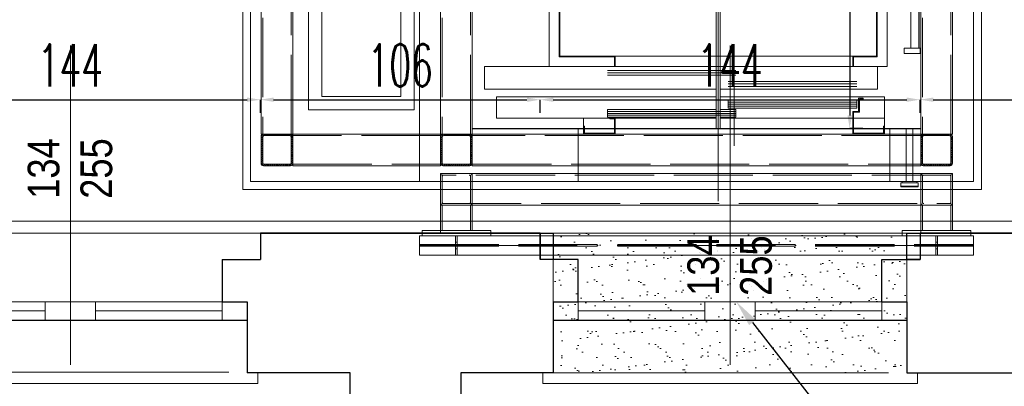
# Model space of a CAD drawing. Header units: millimetres. Extents: x 402 to 79005, y -7782 to 89952.
# Tile 179 of 256: x 26124 to 26498, y 29419 to 29558. Entities that reach past the tile are written whole.
import ezdxf
from ezdxf import colors
from ezdxf.entities.mleader import LeaderData, LeaderLine
from ezdxf.math import Vec2, Vec3

# ---------------------------------------------------------------- set-up
doc = ezdxf.new("R2010")
doc.units = ezdxf.units.MM
doc.header["$LTSCALE"] = 10
for name, pattern in [('ACAD_ISO02W100', [15, 12, -3]), ('ACAD_ISO04W100', [30, 24, -3, 0, -3]), ('DASHED', [19.05, 12.7, -6.35])]:
    doc.linetypes.add(name, pattern=pattern)
doc.layers.get('0').update_dxf_attribs({"lineweight": 0})
doc.layers.get('Defpoints').update_dxf_attribs({"color": 253})
for name, color, linetype, lineweight in [('01 parter - ściany', 253, 'Continuous', 35), ('0_A_DŹWIG OSOBOWY', 5, 'Continuous', 0), ('0_A_OKNA ISTNIEJACE', 7, 'Continuous', 0), ('0_A_PRZEKRÓJ', 5, 'Continuous', 0), ('0_A_WYMIAROWANIE', 1, 'Continuous', 5), ('0_A_ŚCIANY ', 253, 'Continuous', 30), ('0_KANAŁ KLIMATYZACYJNO-WENTYLACYJNY', 7, 'Continuous', 0), ('0_OPISY', 1, 'Continuous', 0), ('0_PROJ WYBURZENIA', 1, 'Continuous', 0), ('0_SZKLANA ELEWACJA SZYBU WINDOWEGO', 132, 'Continuous', 0), ('0_wymiarowanie', 1, 'Continuous', 0), ('0_ZAMUROWANIA', 150, 'Continuous', 30), ('A_SZYB WINDOWY', 7, 'Continuous', 0), ('AS_Belki', 145, 'Continuous', 0), ('AS_Blachy', 30, 'Continuous', 0)]:
    doc.layers.add(name, color=color, linetype=linetype, lineweight=lineweight)
doc.styles.add('SIMPLEXD', font='simplex.shx', dxfattribs={"width": 0.6})
doc.styles.get("Standard").update_dxf_attribs({"font": 'arial.ttf'})
doc.dimstyles.new('1-100', dxfattribs={"dimtxt": 16, "dimasz": 5, "dimexe": 0, "dimexo": 0, "dimgap": 5, "dimtad": 1, "dimdec": 1, "dimtxsty": 'SIMPLEXD', "dimcen": 5, "dimclrt": 256, "dimadec": 0, "dimazin": 0, "dimtfac": 1, "dimtdec": 0, "dimtix": 1, "dimtmove": 1, "dimatfit": 3, "dimldrblk": 'LP', "dimfxl": 0, "dimarcsym": 0})

# ---------------------------------------------------------------- blocks, each defined once
blk = doc.blocks.new('*D3762')
at = {"layer": '0_A_WYMIAROWANIE', "color": 0, "lineweight": -2}
for p, q in [((26071.65, 29523.01), (26071.65, 29528.01)), ((26076.65, 29528.01), (26210.65, 29528.01)), ((26215.65, 29523.01), (26215.65, 29528.01))]:
    blk.add_line(p, q, dxfattribs=at)
at = {"layer": '0_A_WYMIAROWANIE', "color": 0, "lineweight": 9}
for points in [[(26076.65, 29528.84), (26076.65, 29527.18), (26071.65, 29528.01)], [(26210.65, 29527.18), (26210.65, 29528.84), (26215.65, 29528.01)]]:
    blk.add_solid(points, dxfattribs=at)
at = {"layer": 'Defpoints', "color": 0, "lineweight": 9}
for p in [(26215.65, 29528.01), (26071.65, 29477.5), (26215.65, 29477.5)]:
    blk.add_point(p, dxfattribs=at)
at = {"layer": '0_A_WYMIAROWANIE', "insert": (26143.65, 29541.01), "char_height": 16, "attachment_point": 5, "style": 'SIMPLEXD'}
blk.add_mtext('144', dxfattribs=at)
blk = doc.blocks.new('LP')
for p, q in [((0, 1), (0, 0)), ((0, 0), (-1, 0)), ((0, -1), (0, 0)), ((0, 0), (1, 0))]:
    blk.add_line(p, q)
at = {"const_width": 0.2}
blk.add_lwpolyline([(0.707, 0.707), (-0.707, -0.707)], dxfattribs=at)
blk = doc.blocks.new('*D3763')
at = {"layer": '0_A_WYMIAROWANIE', "color": 0, "lineweight": -2}
for p, q in [((26215.65, 29523.01), (26215.65, 29528.01)), ((26220.65, 29528.01), (26316.65, 29528.01)), ((26321.65, 29523.01), (26321.65, 29528.01))]:
    blk.add_line(p, q, dxfattribs=at)
at = {"layer": '0_A_WYMIAROWANIE', "color": 0, "lineweight": 9}
for points in [[(26220.65, 29528.84), (26220.65, 29527.18), (26215.65, 29528.01)], [(26316.65, 29527.18), (26316.65, 29528.84), (26321.65, 29528.01)]]:
    blk.add_solid(points, dxfattribs=at)
at = {"layer": 'Defpoints', "color": 0, "lineweight": 9}
for p in [(26321.65, 29528.01), (26215.65, 29477.5), (26321.65, 29477.5)]:
    blk.add_point(p, dxfattribs=at)
at = {"layer": '0_A_WYMIAROWANIE', "insert": (26268.65, 29541.01), "char_height": 16, "attachment_point": 5, "style": 'SIMPLEXD'}
blk.add_mtext('106', dxfattribs=at)
blk = doc.blocks.new('*D3764')
at = {"layer": '0_A_WYMIAROWANIE', "color": 0, "lineweight": -2}
for p, q in [((26321.65, 29523.01), (26321.65, 29528.01)), ((26326.65, 29528.01), (26460.65, 29528.01)), ((26465.65, 29523.01), (26465.65, 29528.01))]:
    blk.add_line(p, q, dxfattribs=at)
at = {"layer": '0_A_WYMIAROWANIE', "color": 0, "lineweight": 9}
for points in [[(26326.65, 29528.84), (26326.65, 29527.18), (26321.65, 29528.01)], [(26460.65, 29527.18), (26460.65, 29528.84), (26465.65, 29528.01)]]:
    blk.add_solid(points, dxfattribs=at)
at = {"layer": 'Defpoints', "color": 0, "lineweight": 9}
for p in [(26465.65, 29528.01), (26321.65, 29477.5), (26465.65, 29477.5)]:
    blk.add_point(p, dxfattribs=at)
at = {"layer": '0_A_WYMIAROWANIE', "insert": (26393.65, 29541.01), "char_height": 16, "attachment_point": 5, "style": 'SIMPLEXD'}
blk.add_mtext('144', dxfattribs=at)
blk = doc.blocks.new('*D3765')
at = {"layer": '0_A_WYMIAROWANIE', "color": 0, "lineweight": -2}
for p, q in [((26465.65, 29523.01), (26465.65, 29528.01)), ((26470.65, 29528.01), (26587.65, 29528.01)), ((26592.65, 29523.01), (26592.65, 29528.01))]:
    blk.add_line(p, q, dxfattribs=at)
at = {"layer": '0_A_WYMIAROWANIE', "color": 0, "lineweight": 9}
for points in [[(26470.65, 29528.84), (26470.65, 29527.18), (26465.65, 29528.01)], [(26587.65, 29527.18), (26587.65, 29528.84), (26592.65, 29528.01)]]:
    blk.add_solid(points, dxfattribs=at)
at = {"layer": 'Defpoints', "color": 0, "lineweight": 9}
for p in [(26592.65, 29528.01), (26465.65, 29477.5), (26592.65, 29477.5)]:
    blk.add_point(p, dxfattribs=at)
at = {"layer": '0_A_WYMIAROWANIE', "insert": (26529.15, 29541.01), "char_height": 16, "attachment_point": 5, "style": 'SIMPLEXD'}
blk.add_mtext('127', dxfattribs=at)
blk = doc.blocks.new('zw$BBA8')
for p, q in [((630.1, 106.1), (630.1, 3306.1)), ((-501.9, 3231.1), (-501.9, 181.1)), ((1598.1, 181.1), (1598.1, 3231.1)), ((-301.9, 381.1), (-301.9, 3031.1)), ((1398.1, 3031.1), (1398.1, 381.1)), ((-10.9, 2796.1), (-10.9, 616.1)), ((-10.9, 2796.1), (-10.9, 616.1)), ((-10.9, 2796.1), (-10.9, 616.1)), ((-10.9, 2796.1), (-10.9, 616.1)), ((1271.1, 616.1), (1271.1, 2796.1)), ((1271.1, 616.1), (1271.1, 2796.1)), ((1271.1, 616.1), (1271.1, 2796.1)), ((1271.1, 616.1), (1271.1, 2796.1)), ((622.1, 2090.1), (622.1, 381.1)), ((638.1, 381.1), (638.1, 2090.1)), ((27.1, 1576.1), (27.1, 653.1)), ((1233.1, 653.1), (1233.1, 1576.1)), ((30.1, 653.1), (30.1, 1496.1)), ((30.1, 1496.1), (30.1, 656.1)), ((1230.1, 1496.1), (1230.1, 656.1)), ((1230.1, 656.1), (1230.1, 1496.1)), ((1360.1, 1072.1), (1360.1, 686.1)), ((1390.1, 686.1), (1390.1, 1072.1)), ((1391.6, 686.1), (1391.6, 1072.1)), ((-301.9, 991.1), (-301.9, 381.1)), ((1398.1, 381.1), (1398.1, 837.4)), ((690.1, 691.1), (690.1, 316.1)), ((1395.1, 686.1), (1335.1, 686.1)), ((1335.1, 686.1), (1335.1, 666.1)), ((1360.1, 686.1), (1390.1, 686.1)), ((1395.1, 666.1), (1395.1, 686.1)), ((27.1, 653.1), (30.1, 653.1)), ((240.1, 656.1), (30.1, 656.1)), ((30.1, 656.1), (30.1, 653.1)), ((30.1, 656.1), (1230.1, 656.1)), ((30.1, 653.1), (237.1, 653.1)), ((237.1, 653.1), (237.1, 616.1)), ((240.1, 616.1), (240.1, 656.1)), ((1140.1, 656.1), (1140.1, 616.1)), ((1230.1, 656.1), (1140.1, 656.1)), ((1143.1, 616.1), (1143.1, 653.1)), ((1143.1, 653.1), (1233.1, 653.1)), ((1335.1, 666.1), (1395.1, 666.1)), ((-255.8, 616.1), (-255.9, 616.1)), ((-255.9, 616.1), (-255.9, 531.1)), ((622.1, 616.1), (-255.8, 616.1)), ((-255.8, 616.1), (-255.8, 531.1)), ((-10.9, 616.1), (1271.1, 616.1)), ((-10.9, 616.1), (1271.1, 616.1)), ((-10.9, 616.1), (1271.1, 616.1)), ((-10.9, 616.1), (1271.1, 616.1)), ((210.1, 601.9), (697.6, 601.9)), ((1233.6, 616.1), (638.1, 616.1)), ((1233.6, 531.1), (1233.6, 616.1)), ((210.1, 592.6), (697.6, 592.6)), ((210.1, 583.4), (697.6, 583.4)), ((667.6, 559.9), (1155.1, 559.9)), ((-255.9, 531.1), (-255.8, 531.1)), ((-255.8, 531.1), (622.1, 531.1)), ((638.1, 531.1), (1233.6, 531.1)), ((667.6, 550.6), (1155.1, 550.6)), ((667.6, 541.4), (1155.1, 541.4)), ((622.1, 501.1), (-209.9, 501.1)), ((-209.9, 501.1), (-209.9, 421.1)), ((1260.1, 501.1), (638.1, 501.1)), ((1155, 489.1), (667.6, 489.1)), ((667.6, 489.1), (667.6, 459.1)), ((1155, 459.1), (1155, 489.1)), ((1180.1, 496.1), (1162.1, 496.1)), ((1162.1, 496.1), (1162.1, 446.1)), ((1165.1, 493.1), (1180.1, 493.1)), ((1165.1, 443.1), (1165.1, 493.1)), ((1180.1, 493.1), (1180.1, 496.1)), ((1260.1, 421.1), (1260.1, 501.1)), ((622.1, 454.1), (210.1, 454.1)), ((210.1, 454.1), (210.1, 424.1)), ((697.5, 454.1), (638.1, 454.1)), ((667.6, 481.6), (1155.1, 481.6)), ((667.6, 474.1), (1155.1, 474.1)), ((667.6, 466.6), (1155.1, 466.6)), ((667.6, 459.1), (1155, 459.1)), ((697.5, 424.1), (697.5, 454.1)), ((-209.9, 421.1), (622.1, 421.1)), ((120.1, 421.1), (120.1, 391.1)), ((220.1, 421.1), (120.1, 421.1)), ((210.1, 446.6), (697.6, 446.6)), ((210.1, 439.1), (697.6, 439.1)), ((210.1, 431.6), (697.6, 431.6)), ((210.1, 424.1), (622.1, 424.1)), ((240.1, 421.1), (220.1, 421.1)), ((220.1, 421.1), (220.1, 418.1)), ((220.1, 418.1), (237.1, 418.1)), ((237.1, 418.1), (237.1, 364.1)), ((240.1, 361.1), (240.1, 421.1)), ((622.1, 421.1), (240.1, 421.1)), ((638.1, 424.1), (697.5, 424.1)), ((638.1, 421.1), (1140.1, 421.1)), ((1140.1, 421.1), (638.1, 421.1)), ((1140.1, 446.1), (1140.1, 361.1)), ((1162.1, 446.1), (1140.1, 446.1)), ((1143.1, 364.1), (1143.1, 443.1)), ((1143.1, 443.1), (1165.1, 443.1)), ((1143.1, 421.1), (1260.1, 421.1)), ((1260.1, 421.1), (1143.1, 421.1)), ((1260.1, 391.1), (1260.1, 421.1)), ((-301.9, 381.1), (120.1, 381.1)), ((100.1, 381.1), (-301.9, 381.1)), ((100.1, 181.1), (100.1, 381.1)), ((100.1, 381.1), (100.1, 301.1)), ((120.1, 381.1), (100.1, 381.1)), ((123.1, 391.1), (120.1, 391.1)), ((120.1, 391.1), (120.1, 361.1)), ((123.1, 364.1), (123.1, 391.1)), ((237.1, 381.1), (123.1, 381.1)), ((1140.1, 381.1), (240.1, 381.1)), ((622.1, 381.1), (638.1, 381.1)), ((1257.1, 381.1), (1143.1, 381.1)), ((1260.1, 391.1), (1257.1, 391.1)), ((1257.1, 391.1), (1257.1, 364.1)), ((1260.1, 361.1), (1260.1, 391.1)), ((1260.1, 381.1), (1398.1, 381.1)), ((1280.1, 381.1), (1260.1, 381.1)), ((1342.6, 381.1), (1280.1, 381.1)), ((1280.1, 381.1), (1280.1, 181.1)), ((1280.1, 301.1), (1280.1, 381.1)), ((1367.6, 381.1), (1342.6, 381.1)), ((1342.6, 181.1), (1342.6, 381.1)), ((1398.1, 381.1), (1367.6, 381.1)), ((1367.6, 381.1), (1367.6, 181.1)), ((120.1, 361.1), (240.1, 361.1)), ((237.1, 364.1), (123.1, 364.1)), ((1140.1, 361.1), (1260.1, 361.1)), ((1257.1, 364.1), (1143.1, 364.1)), ((100.1, 301.1), (100.1, 181.1)), ((1280.1, 181.1), (1280.1, 301.1)), ((-501.9, 181.1), (-301.9, 181.1)), ((-301.9, 181.1), (100.1, 181.1)), ((100.1, 181.1), (1280.1, 181.1)), ((1280.1, 181.1), (1342.6, 181.1)), ((1322.6, 176.1), (1322.6, 163.1)), ((1387.6, 176.1), (1322.6, 176.1)), ((1322.6, 163.1), (1322.6, 160.1)), ((1387.6, 163.1), (1322.6, 163.1)), ((1322.6, 163.1), (1387.6, 163.1)), ((1322.6, 160.1), (1387.6, 160.1)), ((1327.6, 181.1), (1327.6, 176.1)), ((1382.6, 181.1), (1327.6, 181.1)), ((1327.6, 176.1), (1382.6, 176.1)), ((1342.6, 181.1), (1367.6, 181.1)), ((1367.6, 181.1), (1398.1, 181.1)), ((1382.6, 176.1), (1382.6, 181.1)), ((1387.6, 163.1), (1387.6, 176.1)), ((1387.6, 160.1), (1387.6, 163.1)), ((1398.1, 181.1), (1598.1, 181.1))]:
    blk.add_line(p, q)
blk = doc.blocks.new('*D4017')
at = {"layer": '0_wymiarowanie', "color": 0, "lineweight": -2}
for p, q in [((26444.01, 29782.08), (26439.01, 29782.08)), ((26439.01, 29777.08), (26439.01, 29522.08)), ((26444.01, 29517.08), (26439.01, 29517.08))]:
    blk.add_line(p, q, dxfattribs=at)
at = {"layer": '0_wymiarowanie', "color": 0, "lineweight": 9}
for points in [[(26439.85, 29777.08), (26438.18, 29777.08), (26439.01, 29782.08)], [(26438.18, 29522.08), (26439.85, 29522.08), (26439.01, 29517.08)]]:
    blk.add_solid(points, dxfattribs=at)
at = {"layer": 'Defpoints', "color": 0, "lineweight": 9}
for p in [(26453.11, 29782.08), (26439.01, 29517.08), (26447.08, 29517.08)]:
    blk.add_point(p, dxfattribs=at)
at = {"layer": '0_wymiarowanie', "insert": (26426.01, 29649.58), "char_height": 16, "attachment_point": 5, "rotation": 90, "style": 'SIMPLEXD'}
blk.add_mtext('265', dxfattribs=at)
blk = doc.blocks.new('*D4111')
at = {"layer": '0_A_WYMIAROWANIE', "color": 0, "lineweight": -2}
for p, q in [((26517.71, 29805.04), (26522.71, 29805.04)), ((26522.71, 29800.04), (26522.71, 29482.5)), ((26517.71, 29477.5), (26522.71, 29477.5))]:
    blk.add_line(p, q, dxfattribs=at)
at = {"layer": '0_A_WYMIAROWANIE', "color": 0, "lineweight": 9}
for points in [[(26523.54, 29800.04), (26521.88, 29800.04), (26522.71, 29805.04)], [(26521.88, 29482.5), (26523.54, 29482.5), (26522.71, 29477.5)]]:
    blk.add_solid(points, dxfattribs=at)
at = {"layer": 'Defpoints', "color": 0, "lineweight": 9}
for p in [(26488.95, 29805.04), (26488.95, 29477.5), (26522.71, 29477.5)]:
    blk.add_point(p, dxfattribs=at)
at = {"layer": '0_A_WYMIAROWANIE', "insert": (26508.19, 29641.27), "char_height": 16, "attachment_point": 5, "rotation": 90, "style": 'SIMPLEXD'}
blk.add_mtext('327,5', dxfattribs=at)

msp = doc.modelspace()

# ---------------------------------------------------------------- hatches: boundary and pattern name
at = {"layer": '0_PROJ WYBURZENIA', "ltscale": 100}
h = msp.add_hatch(dxfattribs=at)
h.set_pattern_fill('AR-SAND', color=256, scale=0.2, style=0)
h.set_pattern_definition([(37.5, (-2317.918, -15740.182), (-0.3200063, 9.7882647), [0, -7.7216, 0, -8.636, 0, -8.255]), (7.5, (-2317.918, -15740.182), (8.9904657, 14.336502), [0, -4.1656, 0, -6.9596, 0, -2.667]), (327.5, (-2324.167, -15740.182), (15.8198474, 0.0287437), [0, -2.54, 0, -9.144, 0, -11.938]), (317.5, (-2324.167, -15740.182), (15.271129, 4.4585865), [0, -1.27, 0, -5.9944, 0, -6.858])])
h.paths.add_polyline_path([(26326.65, 29424.5), (26460.65, 29424.5), (26460.65, 29477.5), (26326.65, 29477.5)])
at = {"layer": 'AS_Belki'}
h = msp.add_hatch(dxfattribs=at)
h.set_pattern_fill('HYPECUTREGION', color=10, scale=0.5, angle=270, style=0, pattern_type=2)
h.set_pattern_definition([(315, (26255.57455, 29508.99867), (0.3535534, 0.3535534), [])])
h.paths.add_polyline_path([(26227.95, 29503.9), (26227.95, 29514.1, 0.414214), (26227.05, 29515), (26216.85, 29515, 0.414214), (26215.95, 29514.1), (26215.95, 29503.9, 0.414214), (26216.85, 29503), (26227.05, 29503, 0.414214)], flags=0)
h.paths.add_polyline_path([(26227.35, 29513.8), (26227.35, 29504.2, -0.414214), (26226.75, 29503.6), (26217.15, 29503.6, -0.414214), (26216.55, 29504.2), (26216.55, 29513.8, -0.414214), (26217.15, 29514.4), (26226.75, 29514.4, -0.414214)], flags=0)
h = msp.add_hatch(dxfattribs=at)
h.set_pattern_fill('HYPECUTREGION', color=10, scale=0.5, angle=270, style=0, pattern_type=2)
h.set_pattern_definition([(315, (26323.57455, 29508.99867), (0.3535534, 0.3535534), [])])
h.paths.add_polyline_path([(26295.95, 29503.9), (26295.95, 29514.1, 0.414214), (26295.05, 29515), (26284.85, 29515, 0.414214), (26283.95, 29514.1), (26283.95, 29503.9, 0.414214), (26284.85, 29503), (26295.05, 29503, 0.414214)], flags=0)
h.paths.add_polyline_path([(26295.35, 29513.8), (26295.35, 29504.2, -0.414214), (26294.75, 29503.6), (26285.15, 29503.6, -0.414214), (26284.55, 29504.2), (26284.55, 29513.8, -0.414214), (26285.15, 29514.4), (26294.75, 29514.4, -0.414214)], flags=0)
h = msp.add_hatch(dxfattribs=at)
h.set_pattern_fill('HYPECUTREGION', color=10, scale=0.5, angle=270, style=0, pattern_type=2)
h.set_pattern_definition([(225, (26438.3318, 29508.99867), (-0.3535534, 0.3535534), [])])
h.paths.add_polyline_path([(26465.95, 29503.9), (26465.95, 29514.1, -0.414214), (26466.85, 29515), (26477.05, 29515, -0.414214), (26477.95, 29514.1), (26477.95, 29503.9, -0.414214), (26477.05, 29503), (26466.85, 29503, -0.414214)], flags=0)
h.paths.add_polyline_path([(26466.55, 29513.8), (26466.55, 29504.2, 0.414214), (26467.15, 29503.6), (26476.75, 29503.6, 0.414214), (26477.35, 29504.2), (26477.35, 29513.8, 0.414214), (26476.75, 29514.4), (26467.15, 29514.4, 0.414214)], flags=0)

# ---------------------------------------------------------------- linework, layer by layer
at = {"color": 1, "lineweight": 0}
for points in [[(25997.15, 29948.58), (25997.15, 29482), (26588.15, 29482), (26588.15, 30249.58)], [(26071.65, 29477.5), (26215.65, 29477.5)], [(26321.65, 29477.5), (26465.65, 29477.5)], [(26210.65, 29424.5), (26214.65, 29424.5), (26214.65, 29420.5), (26076.65, 29420.5), (26072.65, 29420.5), (26072.65, 29424.5)], [(26460.65, 29424.5), (26464.65, 29424.5), (26464.65, 29420.5), (26326.65, 29420.5), (26322.65, 29420.5), (26322.65, 29424.5)]]:
    msp.add_lwpolyline(points, dxfattribs=at)
at = {"layer": '01 parter - ściany'}
for p, q in [((26321.65, 29477.5), (26215.65, 29477.5)), ((26592.65, 29477.5), (26465.65, 29477.5))]:
    msp.add_line(p, q, dxfattribs=at)
at = {"layer": '0_A_DŹWIG OSOBOWY', "lineweight": 0}
msp.add_lwpolyline([(26295.95, 29517), (26465.95, 29517), (26465.95, 29782), (26295.95, 29782)], close=True, dxfattribs=at)
at = {"layer": '0_A_OKNA ISTNIEJACE', "color": 1, "lineweight": 0}
for points in [[(26076.65, 29444.5), (26076.65, 29451.5), (26210.65, 29451.5), (26210.65, 29444.5)], [(26326.65, 29444.5), (26326.65, 29451.5), (26460.65, 29451.5), (26460.65, 29444.5)], [(26134.15, 29448), (26086.15, 29448)], [(26201.15, 29448), (26153.15, 29448)], [(26384.15, 29448), (26336.15, 29448)], [(26451.15, 29448), (26403.15, 29448)]]:
    msp.add_lwpolyline(points, dxfattribs=at)
for points in [[(26134.15, 29451.5), (26143.65, 29451.5), (26143.65, 29444.5), (26134.15, 29444.5)], [(26143.65, 29451.5), (26153.15, 29451.5), (26153.15, 29444.5), (26143.65, 29444.5)], [(26201.15, 29451.5), (26210.65, 29451.5), (26210.65, 29444.5), (26201.15, 29444.5)], [(26326.65, 29451.5), (26336.15, 29451.5), (26336.15, 29444.5), (26326.65, 29444.5)], [(26384.15, 29451.5), (26393.65, 29451.5), (26393.65, 29444.5), (26384.15, 29444.5)], [(26393.65, 29451.5), (26403.15, 29451.5), (26403.15, 29444.5), (26393.65, 29444.5)], [(26451.15, 29451.5), (26460.65, 29451.5), (26460.65, 29444.5), (26451.15, 29444.5)]]:
    msp.add_lwpolyline(points, close=True, dxfattribs=at)
at = {"layer": '0_A_OKNA ISTNIEJACE', "color": 1, "lineweight": -3}
for points in [[(26076.65, 29444.5), (26210.65, 29444.5)], [(26326.65, 29444.5), (26460.65, 29444.5)]]:
    msp.add_lwpolyline(points, dxfattribs=at)
at = {"layer": '0_A_PRZEKRÓJ', "color": 1, "lineweight": 0}
for points in [[(26143.65, 29427.62), (26143.65, 29548.55)], [(26393.65, 29427.62), (26393.65, 29548.55)], [(26210.65, 29451.5), (26201.15, 29451.5)]]:
    msp.add_lwpolyline(points, dxfattribs=at)
at = {"layer": '0_A_ŚCIANY ', "lineweight": 30}
for points in [[(26465.65, 29477.5), (26592.65, 29477.5), (26592.65, 30247.5)], [(26215.65, 29477.5), (26321.65, 29477.5)], [(26215.65, 29477.5), (26215.65, 29467.5)], [(26321.65, 29477.5), (26321.65, 29467.5)], [(26465.65, 29477.5), (26465.65, 29467.5)], [(26201.15, 29467.5), (26201.15, 29451.5)], [(26201.15, 29467.5), (26215.65, 29467.5)], [(26336.15, 29467.5), (26336.15, 29467.5), (26321.65, 29467.5)], [(26336.15, 29451.5), (26336.15, 29467.5)], [(26451.15, 29451.5), (26451.15, 29467.5)], [(26451.15, 29467.5), (26465.65, 29467.5)], [(26201.15, 29451.5), (26210.65, 29451.5)], [(26210.65, 29451.5), (26210.65, 29424.5)], [(26326.65, 29451.5), (26326.65, 29424.5)], [(26326.65, 29451.5), (26336.15, 29451.5)], [(26451.15, 29451.5), (26460.65, 29451.5)], [(26460.65, 29451.5), (26460.65, 29424.5)], [(26291.65, 29424.5), (26291.65, 29411.5), (26249.65, 29411.5), (26249.65, 29424.5), (26210.65, 29424.5)], [(26326.65, 29424.5), (26291.65, 29424.5)], [(26460.65, 29424.5), (26803.78, 29424.5)]]:
    msp.add_lwpolyline(points, dxfattribs=at)
at = {"layer": '0_A_ŚCIANY ', "linetype": 'DASHED', "lineweight": 0}
for points in [[(26076.65, 29424.76), (26210.65, 29424.76)], [(26326.65, 29424.5), (26460.65, 29424.5)]]:
    msp.add_lwpolyline(points, dxfattribs=at)
at = {"layer": '0_KANAŁ KLIMATYZACYJNO-WENTYLACYJNY', "ltscale": 10}
msp.add_lwpolyline([(26273.95, 29644.19), (26233.95, 29644.19), (26233.95, 29524.19), (26273.95, 29524.19)], close=True, dxfattribs=at)
msp.add_lwpolyline([(26268.95, 29639.19), (26238.95, 29639.19), (26238.95, 29529.19), (26268.95, 29529.19), (26268.95, 29639.19)], dxfattribs=at)
at = {"layer": '0_PROJ WYBURZENIA', "linetype": 'DASHED'}
msp.add_lwpolyline([(26326.65, 29424.5), (26460.65, 29424.5), (26460.65, 29477.5), (26326.65, 29477.5)], close=True, dxfattribs=at)
at = {"layer": '0_SZKLANA ELEWACJA SZYBU WINDOWEGO'}
for points in [[(26208.95, 29805.04), (26488.95, 29805.04), (26488.95, 29494.04), (26208.95, 29494.04)], [(26211.95, 29802.04), (26485.95, 29802.04), (26485.95, 29497.04), (26211.95, 29497.04)]]:
    msp.add_lwpolyline(points, close=True, dxfattribs=at)
at = {"layer": '0_ZAMUROWANIA', "ltscale": 10}
for points in [[(26326.65, 29467.5), (26321.65, 29467.5), (26321.65, 29477.5), (26326.65, 29477.5)], [(26465.65, 29467.5), (26460.65, 29467.5), (26460.65, 29477.5), (26465.65, 29477.5)]]:
    msp.add_lwpolyline(points, close=True, dxfattribs=at)
at = {"layer": 'AS_Belki', "linetype": 'Continuous', "ltscale": 0.25}
for p, q in [((26215.95, 29784), (26215.95, 29515)), ((26227.95, 29515), (26227.95, 29784)), ((26283.95, 29784), (26283.95, 29515)), ((26295.95, 29515), (26295.95, 29784)), ((26465.95, 29784), (26465.95, 29515)), ((26477.95, 29515), (26477.95, 29784)), ((26215.95, 29514.1), (26215.95, 29503.9)), ((26216.55, 29504.2), (26216.55, 29513.8)), ((26227.05, 29515), (26216.85, 29515)), ((26217.15, 29514.4), (26226.75, 29514.4)), ((26227.35, 29513.8), (26227.35, 29504.2)), ((26227.95, 29514.1), (26227.95, 29515)), ((26283.95, 29515), (26227.95, 29515)), ((26227.95, 29514.1), (26227.95, 29503.9)), ((26283.95, 29515), (26284.85, 29515)), ((26283.95, 29514.1), (26283.95, 29503.9)), ((26284.55, 29504.2), (26284.55, 29513.8)), ((26295.05, 29515), (26284.85, 29515)), ((26285.15, 29514.4), (26294.75, 29514.4)), ((26295.05, 29515), (26295.95, 29515)), ((26295.35, 29513.8), (26295.35, 29504.2)), ((26295.95, 29514.1), (26295.95, 29515)), ((26465.95, 29515), (26295.95, 29515)), ((26295.95, 29514.1), (26295.95, 29503.9)), ((26465.95, 29515), (26466.85, 29515)), ((26465.95, 29514.1), (26465.95, 29515)), ((26465.95, 29514.1), (26465.95, 29503.9)), ((26466.55, 29513.8), (26466.55, 29504.2)), ((26466.85, 29515), (26477.05, 29515)), ((26476.75, 29514.4), (26467.15, 29514.4)), ((26477.05, 29515), (26477.95, 29515)), ((26477.35, 29504.2), (26477.35, 29513.8)), ((26477.95, 29514.1), (26477.95, 29503.9)), ((26216.85, 29503), (26227.05, 29503)), ((26226.75, 29503.6), (26217.15, 29503.6)), ((26227.95, 29503), (26227.95, 29503.86)), ((26227.95, 29503), (26283.95, 29503)), ((26284.85, 29503), (26295.05, 29503)), ((26294.75, 29503.6), (26285.15, 29503.6)), ((26295.95, 29503), (26295.95, 29503.9)), ((26295.95, 29503), (26465.95, 29503)), ((26465.95, 29503), (26465.95, 29503.9)), ((26477.05, 29503), (26466.85, 29503)), ((26467.15, 29503.6), (26476.75, 29503.6)), ((26283.95, 29500.05), (26283.95, 29488.05)), ((26477.95, 29500.05), (26283.95, 29500.05)), ((26477.95, 29488.05), (26477.95, 29500.05)), ((26283.95, 29488.05), (26477.95, 29488.05)), ((26283.95, 29488.05), (26283.95, 29478.5)), ((26295.95, 29478.5), (26295.95, 29488.05)), ((26465.95, 29488.05), (26465.95, 29478.5)), ((26477.95, 29478.5), (26477.95, 29488.05)), ((26275.97, 29476.5), (26275.97, 29469.1)), ((26276.95, 29476.5), (26275.97, 29476.5)), ((26485.97, 29476.5), (26302.95, 29476.5)), ((26470.97, 29476.5), (26469.95, 29476.5)), ((26485.97, 29469.1), (26485.97, 29476.5)), ((26275.97, 29469.1), (26485.97, 29469.1))]:
    msp.add_line(p, q, dxfattribs=at)
at = {"layer": 'AS_Belki', "color": 84, "linetype": 'ACAD_ISO02W100', "ltscale": 0.25}
for p, q in [((26216.55, 29784), (26216.55, 29515)), ((26227.35, 29515), (26227.35, 29784)), ((26284.55, 29784), (26284.55, 29515)), ((26295.35, 29515), (26295.35, 29784)), ((26466.55, 29784), (26466.55, 29515)), ((26477.35, 29515), (26477.35, 29784)), ((26283.95, 29514.4), (26227.95, 29514.4)), ((26465.95, 29514.4), (26295.95, 29514.4)), ((26227.95, 29503.6), (26283.95, 29503.6)), ((26295.95, 29503.6), (26465.95, 29503.6)), ((26284.22, 29499.79), (26283.95, 29499.15)), ((26284.85, 29500.05), (26284.22, 29499.79)), ((26284.55, 29499.45), (26284.55, 29488.65)), ((26477.35, 29499.45), (26284.55, 29499.45)), ((26284.55, 29498.85), (26284.73, 29499.28)), ((26284.73, 29499.28), (26285.15, 29499.45)), ((26294.75, 29499.45), (26295.18, 29499.28)), ((26295.69, 29499.79), (26295.05, 29500.05)), ((26295.18, 29499.28), (26295.35, 29498.85)), ((26295.35, 29488.65), (26295.35, 29499.45)), ((26295.95, 29499.15), (26295.69, 29499.79)), ((26295.95, 29488.05), (26295.95, 29500.05)), ((26465.95, 29500.05), (26465.95, 29488.05)), ((26466.22, 29499.79), (26465.95, 29499.15)), ((26466.85, 29500.05), (26466.22, 29499.79)), ((26466.55, 29499.45), (26466.55, 29488.65)), ((26466.55, 29498.85), (26466.73, 29499.28)), ((26466.73, 29499.28), (26467.15, 29499.45)), ((26476.75, 29499.45), (26477.18, 29499.28)), ((26477.69, 29499.79), (26477.05, 29500.05)), ((26477.18, 29499.28), (26477.35, 29498.85)), ((26477.35, 29488.65), (26477.35, 29499.45)), ((26477.95, 29499.15), (26477.69, 29499.79)), ((26283.95, 29488.95), (26284.22, 29488.32)), ((26284.22, 29488.32), (26284.85, 29488.05)), ((26284.73, 29488.83), (26284.55, 29489.25)), ((26284.55, 29488.65), (26477.35, 29488.65)), ((26284.55, 29488.05), (26284.55, 29478.5)), ((26285.15, 29488.65), (26284.73, 29488.83)), ((26295.18, 29488.83), (26294.75, 29488.65)), ((26295.05, 29488.05), (26295.69, 29488.32)), ((26295.35, 29489.25), (26295.18, 29488.83)), ((26295.35, 29478.5), (26295.35, 29488.05)), ((26295.69, 29488.32), (26295.95, 29488.95)), ((26465.95, 29488.95), (26466.22, 29488.32)), ((26466.22, 29488.32), (26466.85, 29488.05)), ((26466.73, 29488.83), (26466.55, 29489.25)), ((26466.55, 29488.05), (26466.55, 29478.5)), ((26467.15, 29488.65), (26466.73, 29488.83)), ((26477.18, 29488.83), (26476.75, 29488.65)), ((26477.05, 29488.05), (26477.69, 29488.32)), ((26477.35, 29489.25), (26477.18, 29488.83)), ((26477.35, 29478.5), (26477.35, 29488.05)), ((26477.69, 29488.32), (26477.95, 29488.95)), ((26275.97, 29473.11), (26485.97, 29473.11)), ((26275.97, 29472.48), (26485.97, 29472.48))]:
    msp.add_line(p, q, dxfattribs=at)
at = {"layer": 'AS_Belki', "color": 10, "linetype": 'ACAD_ISO04W100', "ltscale": 0.25}
for p, q in [((26219.95, 29515.04), (26219.95, 29515.04)), ((26283.95, 29515), (26283.95, 29515)), ((26477.95, 29515), (26477.95, 29515)), ((26283.95, 29488.05), (26283.95, 29477.52)), ((26465.95, 29488.05), (26295.95, 29488.05)), ((26465.95, 29488.05), (26465.95, 29477.52)), ((26485.97, 29472.8), (26275.97, 29472.8))]:
    msp.add_line(p, q, dxfattribs=at)
at = {"layer": 'AS_Belki', "linetype": 'Continuous', "ltscale": 0.25}
for points in [[(26215.95, 29515), (26227.95, 29515)], [(26283.95, 29515), (26283.95, 29503)]]:
    msp.add_lwpolyline(points, dxfattribs=at)
for centre, start, end in [((26216.85, 29514.1), 90, 180), ((26227.05, 29514.1), 0, 90), ((26284.85, 29514.1), 90, 180), ((26295.05, 29514.1), 0, 90), ((26466.85, 29514.1), 90, 180), ((26477.05, 29514.1), 0, 90), ((26216.85, 29503.9), 180, 270), ((26227.05, 29503.9), 270, 0), ((26284.85, 29503.9), 180, 270), ((26295.05, 29503.9), 270, 0), ((26466.85, 29503.9), 180, 270), ((26477.05, 29503.9), 270, 0)]:
    msp.add_arc(centre, 0.9, start, end, dxfattribs=at)
at = {"layer": 'AS_Belki', "linetype": 'Continuous', "ltscale": 0.25, "extrusion": (-1.13465e-13, 4.70906e-14, -1)}
for centre in [(-26217.15, 29513.8, 0), (-26285.15, 29513.8, 0)]:
    msp.add_arc(centre, 0.6, 0, 90, dxfattribs=at)
at = {"layer": 'AS_Belki', "linetype": 'Continuous', "ltscale": 0.25, "extrusion": (1.92393e-13, 7.57912e-14, -1)}
for centre in [(-26226.75, 29513.8, 0), (-26294.75, 29513.8, 0)]:
    msp.add_arc(centre, 0.6, 90, 180, dxfattribs=at)
at = {"layer": 'AS_Belki', "linetype": 'Continuous', "ltscale": 0.25, "extrusion": (-1.92393e-13, 7.57912e-14, -1)}
msp.add_arc((-26467.15, 29513.8, 0), 0.6, 0, 90, dxfattribs=at)
at = {"layer": 'AS_Belki', "linetype": 'Continuous', "ltscale": 0.25, "extrusion": (1.13465e-13, 4.70906e-14, -1)}
msp.add_arc((-26476.75, 29513.8, 0), 0.6, 90, 180, dxfattribs=at)
at = {"layer": 'AS_Belki', "linetype": 'Continuous', "ltscale": 0.25, "extrusion": (-7.55692e-14, -3.13938e-14, -1)}
for centre in [(-26217.15, 29504.2, 0), (-26285.15, 29504.2, 0)]:
    msp.add_arc(centre, 0.6, 270, 0, dxfattribs=at)
at = {"layer": 'AS_Belki', "linetype": 'Continuous', "ltscale": 0.25, "extrusion": (7.87064e-14, -1.89478e-13, -1)}
for centre in [(-26226.75, 29504.2, 0), (-26294.75, 29504.2, 0)]:
    msp.add_arc(centre, 0.6, 180, 270, dxfattribs=at)
at = {"layer": 'AS_Belki', "linetype": 'Continuous', "ltscale": 0.25, "extrusion": (-7.87064e-14, -1.89478e-13, -1)}
msp.add_arc((-26467.15, 29504.2, 0), 0.6, 270, 0, dxfattribs=at)
at = {"layer": 'AS_Belki', "linetype": 'Continuous', "ltscale": 0.25, "extrusion": (7.55692e-14, -3.13938e-14, -1)}
msp.add_arc((-26476.75, 29504.2, 0), 0.6, 180, 270, dxfattribs=at)
at = {"layer": 'AS_Belki', "color": 84, "linetype": 'ACAD_ISO02W100', "ltscale": 0.25, "extrusion": (2.0211e-13, -8.34946e-14, -1)}
msp.add_arc((-26284.85, 29499.15, 0), 0.9, 0, 90, dxfattribs=at)
at = {"layer": 'AS_Belki', "color": 84, "linetype": 'ACAD_ISO02W100', "ltscale": 0.25}
for centre, start, end in [((26285.15, 29498.85), 90, 180), ((26294.75, 29498.85), 0, 90), ((26467.15, 29498.85), 90, 180), ((26476.75, 29498.85), 0, 90), ((26285.15, 29489.25), 180, 270), ((26294.75, 29489.25), 270, 0), ((26467.15, 29489.25), 180, 270), ((26476.75, 29489.25), 270, 0)]:
    msp.add_arc(centre, 0.6, start, end, dxfattribs=at)
at = {"layer": 'AS_Belki', "color": 84, "linetype": 'ACAD_ISO02W100', "ltscale": 0.25, "extrusion": (-8.37167e-14, -2.01888e-13, -1)}
msp.add_arc((-26295.05, 29499.15, 0), 0.9, 90, 180, dxfattribs=at)
at = {"layer": 'AS_Belki', "color": 84, "linetype": 'ACAD_ISO02W100', "ltscale": 0.25, "extrusion": (1.35963e-32, 2.22045e-16, -1)}
for centre, start, end in [((-26466.85, 29499.15), 0, 90), ((-26477.05, 29499.15), 90, 180), ((-26466.85, 29488.95), 270, 0), ((-26477.05, 29488.95), 180, 270)]:
    msp.add_arc(centre, 0.9, start, end, dxfattribs=at)
at = {"layer": 'AS_Belki', "color": 84, "linetype": 'ACAD_ISO02W100', "ltscale": 0.25, "extrusion": (-1.67433e-13, -4.03998e-13, -1)}
msp.add_arc((-26284.85, 29488.95, 0), 0.9, 270, 0, dxfattribs=at)
at = {"layer": 'AS_Belki', "color": 84, "linetype": 'ACAD_ISO02W100', "ltscale": 0.25, "extrusion": (4.0422e-13, -1.67211e-13, -1)}
msp.add_arc((-26295.05, 29488.95, 0), 0.9, 180, 270, dxfattribs=at)
at = {"layer": 'AS_Blachy', "linetype": 'Continuous', "ltscale": 0.25}
for p, q in [((26276.95, 29478.5), (26276.95, 29477.5)), ((26302.95, 29478.5), (26276.95, 29478.5)), ((26276.95, 29477.5), (26276.95, 29476.5)), ((26302.95, 29477.5), (26276.95, 29477.5)), ((26302.95, 29476.5), (26276.95, 29476.5)), ((26302.95, 29477.5), (26302.95, 29478.5)), ((26302.95, 29476.5), (26302.95, 29477.5)), ((26458.95, 29478.5), (26458.95, 29477.5)), ((26484.95, 29478.5), (26458.95, 29478.5)), ((26458.95, 29477.5), (26458.95, 29476.5)), ((26484.95, 29477.5), (26458.95, 29477.5)), ((26484.95, 29476.5), (26458.95, 29476.5)), ((26484.95, 29477.5), (26484.95, 29478.5)), ((26484.95, 29476.5), (26484.95, 29477.5))]:
    msp.add_line(p, q, dxfattribs=at)
at = {"layer": 'AS_Blachy', "color": 84, "linetype": 'ACAD_ISO02W100', "ltscale": 0.25}
for p, q in [((26289.65, 29476.5), (26289.65, 29474.1)), ((26290.25, 29474.1), (26290.25, 29476.5)), ((26471.65, 29476.5), (26471.65, 29474.1)), ((26472.25, 29474.1), (26472.25, 29476.5)), ((26289.65, 29474.1), (26289.65, 29473.11)), ((26290.25, 29474.1), (26289.65, 29474.1)), ((26289.65, 29472.48), (26289.65, 29471.49)), ((26290.25, 29473.11), (26290.25, 29474.1)), ((26290.25, 29471.49), (26290.25, 29472.48)), ((26471.65, 29474.1), (26471.65, 29473.11)), ((26472.25, 29474.1), (26471.65, 29474.1)), ((26471.65, 29472.48), (26471.65, 29471.49)), ((26472.25, 29473.11), (26472.25, 29474.1)), ((26472.25, 29471.49), (26472.25, 29472.48)), ((26289.65, 29471.49), (26289.65, 29469.1)), ((26289.65, 29471.49), (26290.25, 29471.49)), ((26290.25, 29469.1), (26290.25, 29471.49)), ((26471.65, 29471.49), (26471.65, 29469.1)), ((26471.65, 29471.49), (26472.25, 29471.49)), ((26472.25, 29469.1), (26472.25, 29471.49))]:
    msp.add_line(p, q, dxfattribs=at)

# ---------------------------------------------------------------- block references
at = {"layer": 'A_SZYB WINDOWY', "xscale": 0.09999999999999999, "yscale": 0.09999999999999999, "zscale": 0.09999999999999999}
msp.add_blockref('zw$BBA8', (26326.15, 29478.93), dxfattribs=at)

# ---------------------------------------------------------------- texts
at = {"color": 1, "lineweight": 30, "ltscale": 100, "char_height": 12, "width": 185.4507, "attachment_point": 2, "rotation": 90}
for insert in [(26127.48, 29501.93), (26377.48, 29465.15)]:
    msp.add_mtext('{\\fArial Narrow|b0|i0|c238|p34;134\\P255}', dxfattribs=dict(at, insert=insert))

# ---------------------------------------------------------------- dimensions: what is measured, and where the dimension line sits
at = {"layer": '0_A_WYMIAROWANIE', "color": 1}
dim = msp.add_linear_dim(base=(26522.71, 29477.5), p1=(26488.95, 29805.04), p2=(26488.95, 29477.5), angle=90, dimstyle='1-100', dxfattribs=at)
dim.commit()
dim.dimension.update_dxf_attribs({"geometry": '*D4111', "text_midpoint": (26508.19, 29641.27)})
for base, p1, p2, picture, middle in [((26215.65, 29528.01), (26071.65, 29477.5), (26215.65, 29477.5), '*D3762', (26143.65, 29541.01)), ((26321.65, 29528.01), (26215.65, 29477.5), (26321.65, 29477.5), '*D3763', (26268.65, 29541.01)), ((26465.65, 29528.01), (26321.65, 29477.5), (26465.65, 29477.5), '*D3764', (26393.65, 29541.01)), ((26592.65, 29528.01), (26465.65, 29477.5), (26592.65, 29477.5), '*D3765', (26529.15, 29541.01))]:
    dim = msp.add_linear_dim(base=base, p1=p1, p2=p2, dimstyle='1-100', dxfattribs=at)
    dim.commit()
    dim.dimension.update_dxf_attribs({"geometry": picture, "text_midpoint": middle})
at = {"layer": '0_wymiarowanie'}
dim = msp.add_linear_dim(base=(26439.01, 29517.08), p1=(26453.11, 29782.08), p2=(26447.08, 29517.08), angle=90, dimstyle='1-100', dxfattribs=at)
dim.commit()
dim.dimension.update_dxf_attribs({"geometry": '*D4017', "text_midpoint": (26426.01, 29649.58)})

# ---------------------------------------------------------------- leaders
at = {"layer": '0_OPISY', "color": 5, "lineweight": 0}
ml = msp.add_multileader_mtext('Standard', dxfattribs=at)
ml.set_content('demontaż  stolarki okiennej ', color=5)
ml.set_leader_properties()
ml.build(insert=Vec2(0, 0))
ml.multileader.update_dxf_attribs({"dogleg_length": 0.36, "arrow_head_size": 10})
ctx = ml.context
ctx.base_point, ctx.char_height, ctx.arrow_head_size, ctx.landing_gap_size, ctx.plane_origin = Vec3(26501.34, 29317.33), 10, 10, 0.09, Vec3(26209.95, 29566.01)
notes = []
notes.append((ctx, [(0, (1, 1, 0), (26500.98, 29317.33), (1, 0), 0.36, [(0, [(26396.01, 29451.5)], 0, [])])]))
ctx.mtext.insert, ctx.mtext.flow_direction = Vec3(26501.43, 29323.8), 5
for ctx, leaders in notes:
    for number, flags, end, landing, length, lines in leaders:
        leader = LeaderData()
        leader.index, (leader.has_last_leader_line, leader.has_dogleg_vector, leader.attachment_direction) = number, flags
        leader.last_leader_point, leader.dogleg_vector, leader.dogleg_length = Vec3(end), Vec3(landing), length
        for number, points, colour, breaks in lines:
            line = LeaderLine()
            line.index, line.vertices, line.color, line.breaks = number, Vec3.list(points), colors.encode_raw_color(colour), breaks
            leader.lines.append(line)
        ctx.leaders.append(leader)

doc.saveas('drawing.dxf')
